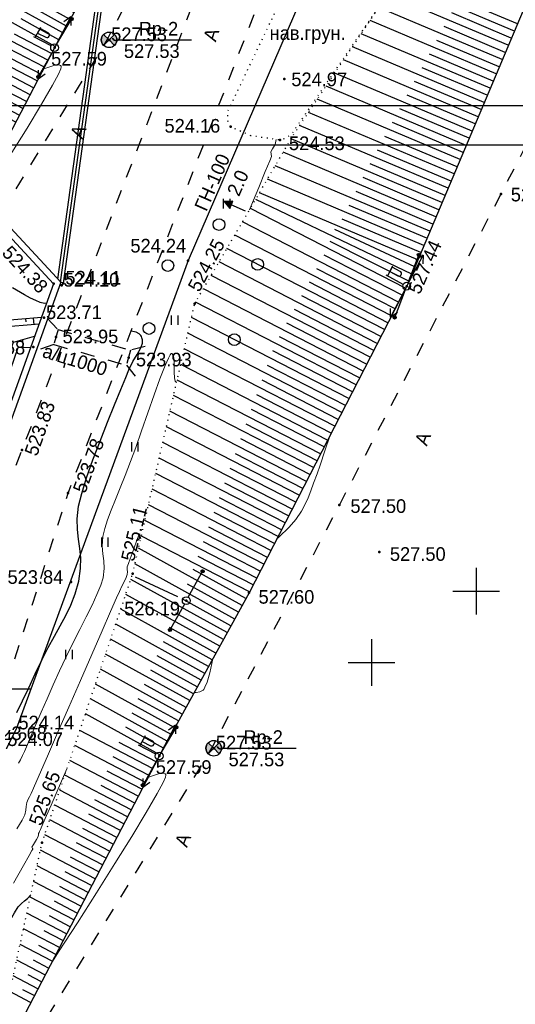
# Model space of a CAD drawing. Header units: millimetres. Extents: x 767170 to 66149698, y -983507 to 2493658.
# Tile 129 of 256: x 2144493 to 2176314, y -581661 to -518509. Entities that reach past the tile are written whole.
import ezdxf

# ---------------------------------------------------------------- set-up
doc = ezdxf.new("R2010")
doc.units = ezdxf.units.MM
for name, pattern in [('Д_ТРОТ_ТРУБА', [3, 1.5, -1.5]), ('ДОРОГИ_ГРУНТ', [7, 5, -2]), ('ДОРОГИ_СТРОЯЩ', [9, 8, -1]), ('Контура низ откосов  Штриховая 0.1-0.5 - - - - - - -', [0.6, 0.1, -0.5])]:
    doc.linetypes.add(name, pattern=pattern)
for name, color, linetype in [('(001) Сетка', 92, 'Continuous'), ('(003) Пункты', 7, 'Continuous'), ('(004) Точки рельефа', 7, 'Continuous'), ('(004a) Точки рельефа (отк.)', 7, 'Continuous'), ('(013) Газ', 30, 'ИК_Газопровод -------г--------'), ('(017) Канализация', 33, 'KANALIS_K_1'), ('(022) Возд. Линии', 7, 'Continuous'), ('(025) Дорога', 7, 'Continuous'), ('(027) Гидрография', 7, 'Continuous'), ('(028) Гидротехн.', 7, 'Continuous'), ('(031) Горизонтали', 42, 'Continuous'), ('(035) Откосы', 7, 'Continuous'), ('(036) Растительность', 7, 'Continuous'), ('(038) Деревья', 7, 'Continuous'), ('(039) Земля', 7, 'Continuous'), ('(040) Ограда', 7, 'Continuous')]:
    doc.layers.add(name, color=color, linetype=linetype)
doc.layers.add('(032) Горизонтали утолщенные', color=32, linetype='Continuous', lineweight=30)
doc.styles.add('BM-431', font='txt')
doc.styles.add('D-431', font='txt')
doc.styles.add('S', font='txtwr', dxfattribs={"oblique": 15})
doc.styles.get("Standard").update_dxf_attribs({"font": 'isocpeui.ttf'})
doc.linetypes.add('GAZ_VOZDUSH', pattern='A,1,-2,["~",Standard,S=3,R=0,X=-1.5,Y=-1.5],-1,10', length=14)
doc.linetypes.add('KANALIS_K_1', pattern='A,1,[">",Standard,S=1.8,R=0,X=-0.9,Y=-0.9],3,-1,["К",Standard,S=1.8,R=0,X=-0.9,Y=-0.9],-1,10', length=16)
doc.linetypes.add('ИК_Газопровод -------г--------', pattern='A,9,-0.6,["Г",Standard,S=1.2,R=0,X=0,Y=-0.6],-1.2', length=10.8)
doc.linetypes.add('ОГРАДА_БЕТ', pattern='A,4,["|",Standard,S=0.8,R=0,X=0,Y=-0.8],4', length=8)
doc.linetypes.add('ОГРАДА_М_1М', pattern='A,2.5,["о",Standard,S=1,R=0,X=0,Y=-0.35],0.5,["0",Standard,S=0.5,R=0,X=-0.3,Y=-0.25],2.5', length=5.5)

# ---------------------------------------------------------------- blocks, each defined once
blk = doc.blocks.new('d')
at = {"layer": '(038) Деревья'}
blk.add_ellipse((0, 0), major_axis=(0.265, 0.265), ratio=1, start_param=5.497787, end_param=11.780972, dxfattribs=at)
blk = doc.blocks.new('I04010')
for p, q in [((-0.412273, 0.007146), (-0.412273, 1.207146)), ((0.387727, 1.207146), (0.387727, 0.007146))]:
    blk.add_line(p, q)
blk = doc.blocks.new('Setka')
at = {"layer": '(001) Сетка'}
for p, q in [((0, 1.5), (0, -1.5)), ((-1.5, 0), (1.5, 0))]:
    blk.add_line(p, q, dxfattribs=at)
blk = doc.blocks.new('S2-flat-4')
at = {"layer": '(022) Возд. Линии'}
for p, q in [((0, 0), (0.933, 1.769)), ((0.933, 1.769), (0.479, 1.443)), ((0.933, 1.769), (0.921, 1.21))]:
    blk.add_line(p, q, dxfattribs=at)
blk = doc.blocks.new('S1-flat-4')
at = {"layer": '(022) Возд. Линии'}
for p, q in [((0, 0), (-0.933, -1.769)), ((-0.933, -1.769), (-0.921, -1.21)), ((-0.933, -1.769), (-0.479, -1.443))]:
    blk.add_line(p, q, dxfattribs=at)
blk = doc.blocks.new('f-flat-3')
at = {"layer": '(022) Возд. Линии'}
for points in [[(-1.238, 0.653), (-0.889, 1.316)], [(-0.221, 0.117), (-1.327, 0.7)]]:
    blk.add_lwpolyline(points, dxfattribs=at)
blk.add_lwpolyline([(-0.348, 0.734), (-0.348, 0.734, 0.414214), (-0.416, 0.954), (-0.935, 1.228), (-1.087, 0.94), (-0.567, 0.666, 0.414214)], format="xyb", close=True, dxfattribs=at)
blk.add_circle((0, 0), 0.25, dxfattribs=at)
blk = doc.blocks.new('s3-flat-4')
at = {"layer": '(022) Возд. Линии'}
h = blk.add_hatch(dxfattribs=at)
h.set_pattern_fill('ACET-2D-ANSI31', color=256, scale=0.01, angle=68.79243, style=0)
h.set_pattern_definition([(113.79242812, (-32445.62895, -79819.795813), (-0.029051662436, -0.01280872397), [])])
edge = h.paths.add_edge_path()
edge.add_arc((0.687, 1.771), 0.1, 0, 360)
blk.add_lwpolyline([(0, 0), (0.723, 1.865)], dxfattribs=at)
blk.add_circle((0.687, 1.771), 0.1, dxfattribs=at)
blk = doc.blocks.new('s4-flat-4')
at = {"layer": '(022) Возд. Линии'}
h = blk.add_hatch(dxfattribs=at)
h.set_pattern_fill('ACET-2D-ANSI31', color=256, scale=0.01, angle=248.79243, style=0)
h.set_pattern_definition([(293.79242812, (-32445.448563, -79819.33093), (0.029051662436, 0.01280872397), [])])
edge = h.paths.add_edge_path()
edge.add_arc((-0.687, -1.771), 0.1, 0, 360)
blk.add_lwpolyline([(0, 0), (-0.723, -1.865)], dxfattribs=at)
blk.add_circle((-0.687, -1.771), 0.1, dxfattribs=at)
blk = doc.blocks.new('prov-s-flat-2')
at = {"layer": '(022) Возд. Линии'}
for name, p in [('s3-flat-4', (0.09, 0.231)), ('s4-flat-4', (-0.091, -0.233))]:
    blk.add_blockref(name, p, dxfattribs=at)
blk = doc.blocks.new('d-flat-25')
at = {"layer": '(038) Деревья'}
blk.add_ellipse((0, 0), major_axis=(0.265, 0.265), ratio=1, start_param=5.497787, end_param=11.780972, dxfattribs=at)
blk = doc.blocks.new('d-flat-26')
at = {"layer": '(038) Деревья'}
blk.add_ellipse((0, 0), major_axis=(0.265, 0.265), ratio=1, start_param=5.497787, end_param=11.780972, dxfattribs=at)
blk = doc.blocks.new('s3-flat-6-flat-1')
at = {"layer": '(022) Возд. Линии'}
h = blk.add_hatch(dxfattribs=at)
h.set_pattern_fill('ACET-2D-ACET-2D-ANSI31', color=256, scale=0.01, angle=60.80946, style=0)
h.set_pattern_definition([(105.809457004, (-32431.50727, -79799.612074), (-0.030548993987, -0.008649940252), [])])
edge = h.paths.add_edge_path()
edge.add_arc((0.927, 1.659), 0.1, 0, 360)
blk.add_lwpolyline([(0, 0), (0.975, 1.746)], dxfattribs=at)
blk.add_circle((0.927, 1.659), 0.1, dxfattribs=at)
blk = doc.blocks.new('s4-flat-6-flat-1')
at = {"layer": '(022) Возд. Линии'}
h = blk.add_hatch(dxfattribs=at)
h.set_pattern_fill('ACET-2D-ACET-2D-ANSI31', color=256, scale=0.01, angle=240.80946, style=0)
h.set_pattern_definition([(285.809457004, (-32431.26407, -79799.17675), (0.030548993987, 0.008649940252), [])])
edge = h.paths.add_edge_path()
edge.add_arc((-0.927, -1.659), 0.1, 0, 360)
blk.add_lwpolyline([(0, 0), (-0.975, -1.746)], dxfattribs=at)
blk.add_circle((-0.927, -1.659), 0.1, dxfattribs=at)
blk = doc.blocks.new('prov-s-flat-4-flat-1')
at = {"layer": '(022) Возд. Линии'}
for name, p in [('s3-flat-6-flat-1', (0.121, 0.217)), ('s4-flat-6-flat-1', (-0.122, -0.219))]:
    blk.add_blockref(name, p, dxfattribs=at)
blk = doc.blocks.new('I00110-flat-3')
h = blk.add_hatch(color=7)
edge = h.paths.add_edge_path()
edge.add_line((0.354, 0.354), (0, 0))
edge.add_line((0, 0), (0.354, -0.354))
edge.add_arc((0, 0), 0.5, 315, 405)
edge = h.paths.add_edge_path()
edge.add_line((-0.354, -0.354), (0, 0))
edge.add_line((0, 0), (-0.354, 0.354))
edge.add_arc((0, 0), 0.5, 135, 225)
at = {"layer": '(003) Пункты'}
blk.add_circle((0, 0), 0.5, dxfattribs=at)
at = {"color": 7}
for points in [[(0, 0), (-0.354, 0.354, 0.414214), (-0.354, -0.354)], [(0, 0), (0.354, -0.354, 0.414214), (0.354, 0.354)]]:
    blk.add_lwpolyline(points, format="xyb", close=True, dxfattribs=at)
blk.add_lwpolyline([(0.008, 0), (0.008, 0)], dxfattribs=at)
at = {"color": 4, "linetype": 'Continuous', "style": 'S', "oblique": 15}
blk.add_attdef('G', (0.692, 0.111), '', height=1, dxfattribs=at)
at = {"color": 4, "style": 'S', "oblique": 15}
blk.add_attdef('Z', (0.738, -1.15), '', height=1, dxfattribs=at)
blk = doc.blocks.new('S2-flat-5')
at = {"layer": '(022) Возд. Линии'}
for p, q in [((0, 0), (0.933, 1.769)), ((0.933, 1.769), (0.478, 1.443)), ((0.933, 1.769), (0.921, 1.21))]:
    blk.add_line(p, q, dxfattribs=at)
blk = doc.blocks.new('S1-flat-5')
at = {"layer": '(022) Возд. Линии'}
for p, q in [((0, 0), (-0.933, -1.769)), ((-0.933, -1.769), (-0.921, -1.21)), ((-0.933, -1.769), (-0.478, -1.443))]:
    blk.add_line(p, q, dxfattribs=at)
blk = doc.blocks.new('f-flat-4')
at = {"layer": '(022) Возд. Линии'}
for points in [[(-1.238, 0.653), (-0.889, 1.316)], [(-0.221, 0.117), (-1.327, 0.7)]]:
    blk.add_lwpolyline(points, dxfattribs=at)
blk.add_lwpolyline([(-0.348, 0.734), (-0.348, 0.734, 0.414214), (-0.416, 0.954), (-0.935, 1.228), (-1.087, 0.94), (-0.567, 0.666, 0.414214)], format="xyb", close=True, dxfattribs=at)
blk.add_circle((0, 0), 0.25, dxfattribs=at)
blk = doc.blocks.new('s3-flat-9')
at = {"layer": '(022) Возд. Линии'}
h = blk.add_hatch(dxfattribs=at)
h.set_pattern_fill('ACET-2D-ANSI31', color=256, scale=0.01, angle=59.13217, style=0)
h.set_pattern_definition([(104.13217388, (-32429.778564, -79789.642437), (-0.030789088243, -0.007752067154), [])])
edge = h.paths.add_edge_path()
edge.add_arc((0.975, 1.631), 0.1, 0, 360)
blk.add_lwpolyline([(0, 0), (1.026, 1.717)], dxfattribs=at)
blk.add_circle((0.975, 1.631), 0.1, dxfattribs=at)
blk = doc.blocks.new('s4-flat-9')
at = {"layer": '(022) Возд. Линии'}
h = blk.add_hatch(dxfattribs=at)
h.set_pattern_fill('ACET-2D-ANSI31', color=256, scale=0.01, angle=240.80946, style=0)
h.set_pattern_definition([(285.809457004, (-32429.52907, -79789.21075), (0.030548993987, 0.008649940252), [])])
edge = h.paths.add_edge_path()
edge.add_arc((-0.927, -1.659), 0.1, 0, 360)
blk.add_lwpolyline([(0, 0), (-0.975, -1.746)], dxfattribs=at)
blk.add_circle((-0.927, -1.659), 0.1, dxfattribs=at)
blk = doc.blocks.new('*U73')
at = {"layer": '(022) Возд. Линии'}
for name, p in [('s3-flat-9', (32429.779, 79789.642)), ('s4-flat-9', (32429.529, 79789.211))]:
    blk.add_blockref(name, p, dxfattribs=at)
blk = doc.blocks.new('STOLB-flat-4')
at = {"layer": '(022) Возд. Линии'}
blk.add_circle((0, 0), 0.25, dxfattribs=at)
blk = doc.blocks.new('wef-flat-3')
at = {"layer": '(025) Дорога', "linetype": 'Д_ТРОТ_ТРУБА'}
blk.add_hatch(color=0, dxfattribs=at).paths.add_polyline_path([(-1115834.116, -1946675.438), (-1115833.914, -1946674.98), (-1115834.472, -1946675.007)])
at = {"layer": '(022) Возд. Линии', "color": 0}
for points in [[(-1115834.472, -1946675.007), (-1115834.116, -1946675.438)], [(-1115833.101, -1946675.614), (-1115834.015, -1946675.209)]]:
    blk.add_lwpolyline(points, dxfattribs=at)
at = {"layer": '(025) Дорога', "color": 0, "linetype": 'Д_ТРОТ_ТРУБА'}
blk.add_lwpolyline([(-1115834.116, -1946675.438), (-1115833.914, -1946674.98), (-1115834.472, -1946675.007), (-1115834.116, -1946675.438)], close=True, dxfattribs=at)
blk.add_lwpolyline([(-1115834.116, -1946675.438), (-1115833.914, -1946674.98)], dxfattribs=at)
blk = doc.blocks.new('A$C05d28b1e')
at = {"layer": '(003) Пункты', "ltscale": 600}
for p, q in [((100967, 81575), (105749, 81575)), ((117987, 77763), (122770, 77763))]:
    blk.add_line(p, q, dxfattribs=at)
at = {"layer": '(004) Точки рельефа', "color": 7, "linetype": 'ByBlock', "lineweight": -2}
for p in [(122016, 120680), (118571, 117618), (121737, 116767), (135921, 113311), (115842, 109039), (107201, 107557), (129874, 107395), (116260, 106271), (107352, 104137), (105903, 103488), (112015, 102813), (105171, 96881), (108136, 94128), (125552, 93370), (128120, 90354), (108314, 88417), (112284, 88953), (115721, 87226), (119760, 87733), (117495, 77763), (113986, 77260), (106463, 71701)]:
    blk.add_point(p, dxfattribs=at)
at = {"layer": '(004a) Точки рельефа (отк.)', "color": 7, "linetype": 'ByBlock', "lineweight": -2}
for p in [(107718, 107451), (107839, 107582), (106596, 105368)]:
    blk.add_point(p, dxfattribs=at)
at = {"layer": '(013) Газ', "linetype": 'GAZ_VOZDUSH', "ltscale": 600, "flags": 128}
blk.add_lwpolyline([(139039, 153682), (138885, 152734), (135454, 145357), (130316, 142546), (115842, 109039), (104824, 79051), (99727, 68744), (82201, 34139), (52809, 3628), (56082, -3749), (32593, -24350), (33828, -29046), (31852, -35564), (-6995, -77251), (-10648, -79274), (-22017, -90450), (-29954, -94459), (-74554, -132816), (-76953, -135094)], dxfattribs=at)
at = {"layer": '(022) Возд. Линии', "linetype": 'ДОРОГИ_ГРУНТ', "ltscale": 600}
blk.add_lwpolyline([(112448, 88764), (115721, 87226)], dxfattribs=at)
at = {"layer": '(025) Дорога', "linetype": 'Д_ТРОТ_ТРУБА', "ltscale": 600, "flags": 128}
for points in [[(103071, 78364), (108136, 94128), (121311, 127975), (129224, 144046), (129881, 144552), (131035, 145447), (133208, 146418), (135300, 147146), (138641, 147465), (143191, 146540), (147359, 145316), (149783, 143492), (150815, 142076)], [(113335, 147140), (113890, 147063), (123073, 144000), (123325, 143794), (123508, 143307), (123340, 142397), (117537, 129153), (105171, 96881), (98532, 80158)], [(150815, 142076), (135921, 113311), (125552, 93370), (117383, 77821), (104208, 56333), (99627, 49152), (88708, 25275), (72217, 300), (60109, -13961), (40976, -33812), (21855, -53057), (7525, -67385), (-21145, -96032), (-41237, -115998), (-56020, -131074), (-73097, -148290), (-76079, -151266)]]:
    blk.add_lwpolyline(points, dxfattribs=at)
at = {"layer": '(027) Гидрография', "color": 3, "ltscale": 600}
for points in [[(106268, 104971), (103669, 104744)], [(90783, 79889), (95254, 83914), (98283, 86678), (104624, 103803), (105987, 104192)]]:
    blk.add_lwpolyline(points, dxfattribs=at)
at = {"layer": '(028) Гидротехн.', "linetype": 'Д_ТРОТ_ТРУБА', "ltscale": 600}
for points in [[(106818, 105316), (107489, 104618), (107215, 103656), (106076, 103258)], [(107489, 104618), (112152, 103294)], [(107215, 103656), (111878, 102332)], [(113089, 103535), (112152, 103294), (111878, 102332), (112639, 101394)]]:
    blk.add_lwpolyline(points, dxfattribs=at)
at = {"layer": '(031) Горизонтали', "color": 42, "linetype": 'Continuous', "lineweight": 0, "ltscale": 600}
for points in [[(127439, 124312), (127424, 124363)], [(119784, 112295), (119873, 112509), (120380, 113733), (120797, 114743), (121080, 115437), (121187, 115714), (121174, 115862), (121160, 116010), (121263, 116198), (121429, 116492), (121488, 116804)], [(104957, 76795), (105076, 77012), (105216, 77295), (105332, 77560), (105520, 77997), (105771, 78579), (106073, 79280), (106416, 80071), (106791, 80927), (107185, 81819), (107590, 82722), (108010, 83621), (108447, 84510), (108882, 85371), (109297, 86189), (109672, 86947), (109989, 87628), (110231, 88217), (110377, 88696), (110452, 89290), (110425, 89780), (110360, 90236), (110322, 90731), (110376, 91334), (110495, 91846), (110675, 92411), (110905, 93032), (111177, 93713), (111480, 94456), (111806, 95264), (112144, 96142), (112475, 97053), (112851, 98128), (113251, 99280), (113651, 100419), (114028, 101456), (114358, 102304), (114573, 102786), (114698, 103003), (114761, 103069), (114786, 103076), (114819, 103064), (114870, 102996), (114915, 102801), (114935, 102425), (114940, 101888), (114964, 101510), (115012, 101312), (115067, 101241), (115102, 101228)], [(121525, 91165), (121674, 91300), (122321, 91934), (122762, 92441), (123113, 92959), (123364, 93408), (123553, 93830), (123716, 94268), (123891, 94765), (124116, 95364), (124318, 95924), (124624, 96827), (124959, 97841)], [(104844, 72588), (105186, 73153), (105360, 73481), (105430, 73779), (105449, 74033), (105493, 74285), (105573, 74494), (105657, 74654), (105759, 74857), (105912, 75205), (106278, 76040), (106809, 77255), (107459, 78743), (108182, 80397), (108931, 82110), (109659, 83775), (110320, 85286), (110866, 86535), (111252, 87416), (111431, 87821), (111596, 88166), (111750, 88469), (111870, 88719), (111938, 88906), (111949, 89075), (111931, 89215), (111937, 89386), (112005, 89618), (112119, 89906), (112259, 90259), (112387, 90620), (112532, 91036), (112661, 91378), (112738, 91519), (112766, 91352), (112796, 91183)], [(116238, 81344), (116349, 81333), (116584, 81371), (116728, 81439), (116797, 81489), (116839, 81532), (116924, 81671), (117053, 81992), (117226, 82594), (117428, 83502)], [(104624, 69103), (105265, 70231), (105637, 70890), (105809, 71196), (105863, 71293), (105870, 71307), (105868, 71313), (105857, 71334), (105829, 71373), (105807, 71413), (105909, 71591), (106101, 71911), (106213, 72105), (106230, 72203), (106243, 72288), (106272, 72353), (106303, 72418), (106364, 72554), (106522, 72912), (106758, 73445), (107050, 74110), (107378, 74859), (107721, 75648), (108059, 76432)], [(107020, 63921), (107523, 64696), (108732, 66573), (109956, 68491), (111137, 70363), (112219, 72105), (113144, 73632), (113855, 74858), (114231, 75564), (114382, 75906), (114413, 76034), (114407, 76066), (114362, 76112), (114228, 76155), (113936, 76123), (113432, 75957), (113273, 75894)]]:
    blk.add_lwpolyline(points, dxfattribs=at)
at = {"layer": '(032) Горизонтали утолщенные', "color": 32, "linetype": 'Continuous', "lineweight": 30, "ltscale": 600}
for points in [[(106748, 106302), (106616, 106292), (106352, 106353), (106058, 106470), (105729, 106622), (105329, 106839), (104563, 107282)], [(104854, 80058), (105209, 80802), (105609, 81639), (106030, 82523), (106447, 83407), (106854, 84221), (107254, 84946), (107637, 85618), (107995, 86273), (108316, 86945), (108594, 87671), (108816, 88485), (108939, 89281), (108948, 89963), (108889, 90575), (108802, 91167), (108732, 91784), (108722, 92473), (108814, 93282), (109009, 94095), (109327, 95109), (109732, 96255), (110189, 97464), (110663, 98667), (111120, 99794), (111523, 100776), (111838, 101542), (112030, 102025), (112282, 102557), (112562, 103023), (112798, 103436), (112905, 103739), (112914, 103954), (112878, 104094), (112845, 104163), (112803, 104228), (112701, 104334), (112501, 104443), (112179, 104515)], [(102336, 63092), (102359, 63131), (102999, 64254), (103649, 65396), (104237, 66421), (104689, 67194), (104932, 67579), (105143, 67810), (105334, 67970), (105525, 68129), (105740, 68359)]]:
    blk.add_lwpolyline(points, dxfattribs=at)
at = {"layer": '(035) Откосы', "ltscale": 600}
for p, q in [((136785, 123764), (129216, 126959)), ((136397, 122847), (128651, 126118)), ((136978, 124223), (133238, 125801)), ((136010, 121930), (128086, 125276)), ((135623, 121013), (127521, 124434)), ((136591, 123306), (132762, 124922)), ((136204, 122389), (132286, 124043)), ((135236, 120096), (126955, 123592)), ((135817, 121472), (131810, 123163)), ((134849, 119179), (126390, 122751)), ((134462, 118263), (125825, 121909)), ((135430, 120555), (131334, 122284)), ((135043, 119638), (130858, 121405)), ((134075, 117346), (125260, 121067)), ((133688, 116429), (124694, 120225)), ((134655, 118721), (130381, 120525)), ((133301, 115512), (124129, 119384)), ((134268, 117804), (129905, 119646)), ((133881, 116887), (129429, 118767)), ((132914, 114595), (123564, 118542)), ((132526, 113678), (122999, 117700)), ((133494, 115970), (128953, 117887)), ((132139, 112761), (122450, 116851)), ((133107, 115053), (128477, 117008)), ((131752, 111844), (121944, 115985)), ((132720, 114136), (128001, 116129)), ((131365, 110927), (121437, 115118)), ((132333, 113219), (127525, 115249)), ((131946, 112302), (127071, 114360)), ((130978, 110010), (120930, 114252)), ((130591, 109093), (120423, 113386)), ((131559, 111385), (126624, 113469)), ((130204, 108176), (120178, 112967)), ((131172, 110468), (126177, 112577)), ((129807, 107264), (119840, 112390)), ((129351, 106379), (119337, 111530)), ((130784, 109552), (125730, 111685)), ((128896, 105494), (118834, 110670)), ((130397, 108635), (125267, 111031)), ((130010, 107718), (124954, 110261)), ((128441, 104609), (118330, 109809)), ((129579, 106821), (124584, 109391)), ((127985, 103724), (117827, 108949)), ((127530, 102839), (117324, 108089)), ((129124, 105936), (124105, 108518)), ((128668, 105051), (123625, 107645)), ((127075, 101953), (116820, 107228)), ((128213, 104166), (123146, 106773)), ((126620, 101068), (116317, 106368)), ((127758, 103281), (122667, 105900)), ((105448, 105103), (105430, 105304)), ((105960, 104944), (105925, 105348)), ((126164, 100183), (116056, 105383)), ((127303, 102396), (122187, 105027)), ((125709, 99298), (115826, 104382)), ((105217, 103972), (105239, 103474)), ((126847, 101511), (121708, 104155)), ((125254, 98413), (115596, 103381)), ((126392, 100626), (121282, 103255)), ((124799, 97528), (115367, 102380)), ((125937, 99741), (120939, 102312)), ((124343, 96643), (115137, 101379)), ((125481, 98856), (120596, 101369)), ((125026, 97971), (120254, 100425)), ((123888, 95758), (114907, 100378)), ((123433, 94873), (114677, 99377)), ((124571, 97086), (119911, 99482)), ((124116, 96200), (119569, 98539)), ((122977, 93988), (114447, 98376)), ((122522, 93103), (114217, 97375)), ((123660, 95315), (119226, 97596)), ((123205, 94430), (118884, 96653)), ((122067, 92218), (113988, 96374)), ((121612, 91333), (113758, 95373)), ((122750, 93545), (118541, 95710)), ((122295, 92660), (118199, 94767)), ((121156, 90448), (113528, 94371)), ((121839, 91775), (117856, 93824)), ((120701, 89562), (113298, 93370)), ((121384, 90890), (117513, 92881)), ((120246, 88677), (113068, 92369)), ((120929, 90005), (117171, 91938)), ((119790, 87792), (112839, 91368)), ((120473, 89120), (116828, 90995)), ((119312, 86920), (112659, 90587)), ((120018, 88235), (116486, 90052)), ((118831, 86048), (112428, 89579)), ((119552, 87356), (116163, 89224)), ((118351, 85177), (112161, 88589)), ((119071, 86484), (115807, 88283)), ((117870, 84305), (111838, 87631)), ((118591, 85612), (115451, 87343)), ((117389, 83433), (111514, 86672)), ((118110, 84741), (115055, 86425)), ((116909, 82562), (111191, 85714)), ((117630, 83869), (114653, 85510)), ((116428, 81690), (110868, 84756)), ((117149, 82997), (114251, 84595)), ((115948, 80818), (110544, 83797)), ((116669, 82126), (113849, 83680)), ((115467, 79947), (110221, 82839)), ((116188, 81254), (113447, 82765)), ((114987, 79075), (109898, 81881)), ((115708, 80383), (113045, 81850)), ((114506, 78204), (109574, 80923)), ((115227, 79511), (112643, 80936)), ((114026, 77332), (109251, 79964)), ((114747, 78639), (112241, 80021)), ((114266, 77768), (111839, 79106)), ((113563, 76451), (108889, 78892)), ((113103, 75568), (108567, 77937)), ((113794, 76892), (111422, 78130)), ((113333, 76009), (111031, 77212)), ((112642, 74686), (108245, 76982)), ((112181, 73804), (107923, 76028)), ((112872, 75127), (110639, 76293)), ((112412, 74245), (110248, 75375)), ((111720, 72922), (107601, 75073)), ((111260, 72039), (107279, 74118)), ((111951, 73363), (109856, 74457)), ((111490, 72480), (109465, 73538)), ((110799, 71157), (106957, 73164)), ((110338, 70275), (106634, 72209)), ((111029, 71598), (109073, 72620)), ((110569, 70716), (108682, 71701)), ((109878, 69393), (106361, 71229)), ((110108, 69834), (108291, 70783)), ((109417, 68510), (106143, 70220)), ((109647, 68951), (107949, 69838)), ((108956, 67628), (105925, 69211)), ((109186, 68069), (107610, 68892)), ((108495, 66746), (105706, 68202)), ((108726, 67187), (107271, 67947)), ((108035, 65864), (105488, 67193)), ((108265, 66305), (106931, 67001)), ((107574, 64981), (105270, 66185)), ((107804, 65422), (106592, 66056)), ((107113, 64099), (105052, 65176)), ((107344, 64540), (106252, 65110)), ((106652, 63217), (104834, 64167)), ((106883, 63658), (105913, 64165)), ((106192, 62335), (104615, 63158)), ((106422, 62776), (105573, 63219)), ((105731, 61452), (104397, 62149)), ((105961, 61893), (105234, 62273))]:
    blk.add_line(p, q, dxfattribs=at)
at = {"layer": '(035) Откосы', "linetype": 'Контура низ откосов  Штриховая 0.1-0.5 - - - - - - -', "ltscale": 600}
blk.add_lwpolyline([(103197, 56600), (106463, 71701), (112284, 88953), (116260, 106271), (122597, 117101), (129958, 128064), (132828, 132631)], dxfattribs=at)
at = {"layer": '(035) Откосы', "ltscale": 600}
for points in [[(138914, 128807), (129874, 107395), (119760, 87733), (113986, 77260), (103197, 56600)], [(106420, 105391), (103371, 105124)], [(91318, 79294), (95791, 83322), (98973, 86224), (104935, 103461), (105736, 103495)]]:
    blk.add_lwpolyline(points, dxfattribs=at)
at = {"layer": '(039) Земля', "linetype": 'Контура низ откосов  Штриховая 0.1-0.5 - - - - - - -', "ltscale": 600, "flags": 128}
blk.add_lwpolyline([(123629, 129579), (125819, 130434), (128230, 129908), (129587, 128967), (129958, 128064), (122516, 117194), (122153, 116893), (121737, 116767), (119861, 117043), (118571, 117618), (118379, 118023), (118406, 118643), (123629, 129579)], dxfattribs=at)
at = {"layer": '(040) Ограда', "ltscale": 600, "flags": 128}
for points in [[(78719, 169049), (77648, 162259), (71840, 147999), (75441, 143543), (76428, 141258), (78095, 138984), (107201, 107557), (97119, 79607), (98114, 79156), (98532, 80158), (97458, 80546)], [(107473, 107852), (112939, 147195)], [(107839, 107582), (113335, 147140)]]:
    blk.add_lwpolyline(points, dxfattribs=at)
at = {"layer": '(040) Ограда', "linetype": 'ОГРАДА_БЕТ', "ltscale": 600, "flags": 128}
blk.add_lwpolyline([(79114, 168987), (78036, 162151), (72300, 148067), (75787, 143752), (76777, 141458), (78404, 139239), (107660, 107650), (97834, 80410)], dxfattribs=at)
at = {"layer": '(040) Ограда', "linetype": 'ОГРАДА_М_1М', "ltscale": 600, "flags": 128}
for points in [[(107648, 107663), (113137, 147168)], [(107839, 107582), (107659, 107647)]]:
    blk.add_lwpolyline(points, dxfattribs=at)
at = {"layer": '(001) Сетка', "xscale": 1000, "yscale": 1000, "zscale": 1000}
for p in [(134335, 87831), (134335, 37831)]:
    blk.add_blockref('Setka', p, dxfattribs=at)
at = {"layer": '(022) Возд. Линии', "xscale": 1000, "yscale": 1000, "zscale": 1000}
for name, p in [('wef-flat-3', (1115952630, 1946787827)), ('prov-s-flat-2', (129874, 107395)), ('S2-flat-4', (129989, 107613)), ('d-flat-25', (120306, 108793)), ('f-flat-3', (129874, 107395)), ('S1-flat-4', (129756, 107172)), ('d-flat-26', (118809, 103967)), ('prov-s-flat-4-flat-1', (115721, 87226)), ('STOLB-flat-4', (115721, 87226)), ('*U73', (-32315665, -79712169)), ('S2-flat-5', (114101, 77478)), ('f-flat-4', (113986, 77260)), ('I00110-flat-3', (117487, 77763)), ('S1-flat-5', (113868, 77037))]:
    blk.add_blockref(name, p, dxfattribs=at)
at = {"layer": '(036) Растительность', "linetype": 'Continuous', "xscale": 500, "yscale": 500, "zscale": 500}
for p in [(118324, 112386), (114979, 104910), (112425, 96783), (110502, 90682), (108201, 83464)]:
    blk.add_blockref('I04010', p, dxfattribs=at)
at = {"layer": '(038) Деревья', "linetype": 'Continuous', "xscale": 1000, "yscale": 1000, "zscale": 1000}
for p in [(117824, 111348), (114539, 108718), (113330, 104683)]:
    blk.add_blockref('d', p, dxfattribs=at)
at = {"layer": '(003) Пункты', "style": 'D-431'}
for s, p in [('Rp-2', (119386, 78038)), ('527.53', (118438, 76604))]:
    blk.add_text(s, height=875, dxfattribs=at).set_placement(p)
at = {"layer": '(004) Точки рельефа', "linetype": 'ByBlock', "char_height": 875, "attachment_point": 4, "style": 'D-431'}
for s, insert in [('524.97', (122468, 120656)), ('524.16', (114325, 117677)), ('524.53', (122316, 116554)), ('527.42', (136555, 113266)), ('524.24', (112136, 109988)), ('523.95', (107778, 104165)), ('523.58', (101799, 103451)), ('523.93', (112489, 102685)), ('527.50', (126261, 93285)), ('527.50', (128796, 90212)), ('523.84', (104248, 88735)), ('527.60', (120363, 87464)), ('526.19', (111741, 86712)), ('527.59', (113764, 76545))]:
    blk.add_mtext(s, dxfattribs=dict(at, insert=insert))
for s, insert, rotation in [('524.25', (116173, 107164), 61.92338), ('524.38', (104152, 109778), 312.91), ('527.44', (130311, 106988), 66.10613), ('523.83', (105730, 96585), 70.62143), ('523.78', (108831, 94206), 69.8019), ('525.11', (111946, 89794), 76.21054), ('525.65', (106003, 72881), 69.33239)]:
    blk.add_mtext(s, dxfattribs=dict(at, insert=insert, rotation=rotation))
at = {"layer": '(004a) Точки рельефа (отк.)', "linetype": 'ByBlock', "char_height": 875, "attachment_point": 4, "style": 'D-431'}
for s, insert in [('524.10', (107843, 107801)), ('524.11', (107964, 107932)), ('523.71', (106721, 105718)), ('524.14', (104949, 79401)), ('523.68', (103196, 78714)), ('524.07', (104230, 78334)), ('527.53', (117620, 78113))]:
    blk.add_mtext(s, dxfattribs=dict(at, insert=insert))
at = {"layer": '(013) Газ', "color": 0, "linetype": 'Continuous', "style": 'BM-431'}
for s, p in [('ГН-100', (117012, 112137)), ('2.0', (119104, 113100))]:
    blk.add_text(s, height=875, rotation=66.13836, dxfattribs=at).set_placement(p)
at = {"layer": '(017) Канализация', "color": 0, "linetype": 'Continuous', "style": 'BM-431'}
blk.add_text('а/ц1000', height=875, rotation=343.03269, dxfattribs=at).set_placement((106423, 102866))
at = {"layer": '(025) Дорога', "linetype": 'ДОРОГИ_СТРОЯЩ', "style": 'BM-431'}
for rotation, p in [(72.10305, (117616, 123027)), (68.34774, (131167, 97096)), (68.34774, (115765, 71352))]:
    blk.add_text('A', height=875, rotation=rotation, dxfattribs=at).set_placement(p)
at = {"layer": '(039) Земля', "linetype": 'Continuous', "style": 'BM-431'}
blk.add_text('нав.грун.', height=875, dxfattribs=at).set_placement((121073, 123195))
blk = doc.blocks.new('A11111111111')
blk.add_lwpolyline([(-186450, -2503181), (654550, -2503181), (654550, -1909181), (-186450, -1909181)], close=True)
blk.add_lwpolyline([(649550, -2498181), (-166450, -2498181), (-166450, -1914181), (649550, -1914181), (649550, -2498181)])

msp = doc.modelspace()

# ---------------------------------------------------------------- block references
at = {"color": 5, "lineweight": 50}
msp.add_blockref('A$C05d28b1e', (2032748.06, -597565.05), dxfattribs=at)

# ---------------------------------------------------------------- next in the draw order: block references
msp.add_blockref('A$C05d28b1e', (2039466.73, -642998.3), dxfattribs=at)

# ---------------------------------------------------------------- next in the draw order: block references
at = {"xscale": 0.5, "yscale": 0.5, "zscale": 0.5}
msp.add_blockref('A11111111111', (1918466.82, 430560), dxfattribs=at)

doc.saveas('drawing.dxf')
